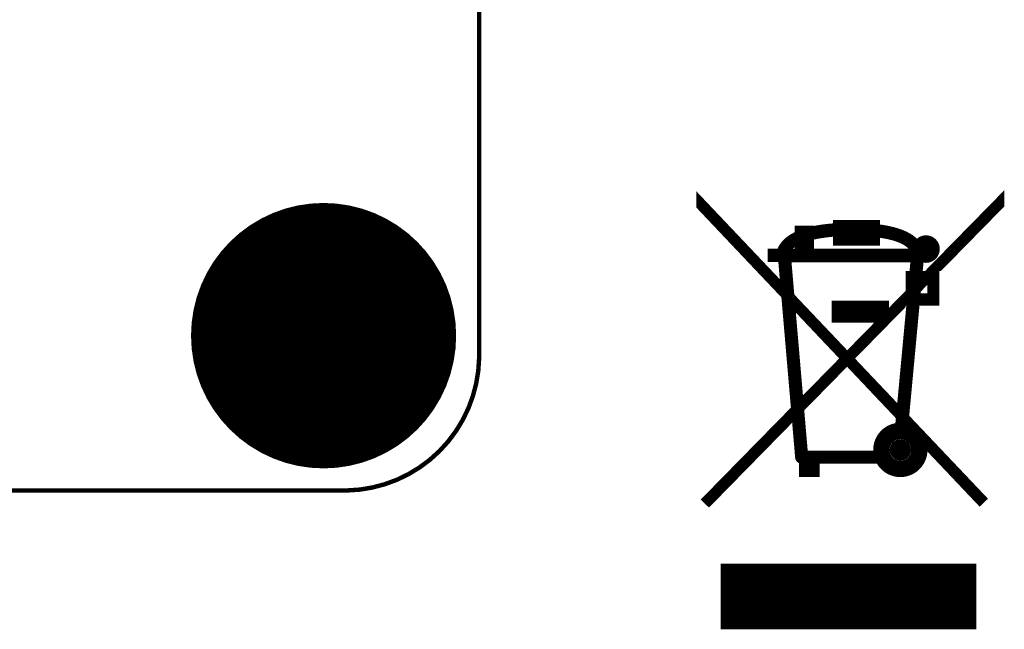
# Model space of a CAD drawing. Extents: x -14 to 157, y -7 to 92.
# Tile 123 of 129: x 106 to 128, y 28 to 41. Entities that reach past the tile are written whole.
import ezdxf

# ---------------------------------------------------------------- set-up
doc = ezdxf.new("R2010")
doc.units = 0
for name, color, linetype in [('2D_LINE_126', 254, 'CONTINUOUS'), ('DRIL_PLTE_THRU_01', 3, 'CONTINUOUS'), ('DRIL_PLTE_THRU_02', 171, 'CONTINUOUS'), ('DRIL_PLTE_THRU_03', 222, 'CONTINUOUS'), ('DRIL_PLTE_THRU_04', 2, 'CONTINUOUS'), ('DRIL_SYMBOL', 254, 'CONTINUOUS'), ('PADS_BOT', 56, 'CONTINUOUS'), ('PADS_INNER', 96, 'CONTINUOUS'), ('PADS_TOP', 96, 'CONTINUOUS'), ('PART_TOP_2DLINE_126', 183, 'CONTINUOUS')]:
    doc.layers.add(name, color=color, linetype=linetype)

# ---------------------------------------------------------------- blocks, each defined once
blk = doc.blocks.new('SMOOTH_0$1')
at = {"const_width": 0.05}
blk.add_lwpolyline([(-0.025, 0, 1), (0.025, 0, 1)], format="xyb", close=True, dxfattribs=at)
blk = doc.blocks.new('DRAWING_75')
at = {"layer": '2D_LINE_126', "const_width": 0.1}
for points in [[(5.046, -1.333), (5.018, -1.636), (5.148, -1.636), (6.869, 0.116), (6.869, -0.108), (5.369, -1.636), (5.4, -1.636), (5.4, -2.319), (4.954, -2.319), (4.715, -4.877), (6.479, -6.734), (6.362, -6.845), (5.123, -5.539)], [(2.236, -5.807), (2.159, -4.906), (0.235, -6.866), (0.12, -6.753), (2.141, -4.696), (1.923, -2.163), (0, -0.134), (0, 0.089), (1.901, -1.913), (1.851, -1.331), (1.615, -1.331), (1.615, -1.135), (1.823, -1.135)], [(0, 0), (0.043, 0.043)], [(0, -0.116), (0.1, -0.016)], [(3.365, -3.45), (6.869, 0.054)], [(0.047, -0.184), (0.156, -0.075)], [(0.103, -0.243), (0.212, -0.134)], [(0.149, -6.782), (6.869, -0.062)], [(0.16, -0.302), (0.268, -0.194)], [(0.216, -0.362), (0.325, -0.253)], [(0.272, -0.421), (0.381, -0.312)], [(0.328, -0.48), (0.437, -0.371)], [(0.384, -0.54), (0.494, -0.431)], [(0.441, -0.599), (0.55, -0.49)], [(2.92, -0.776), (3.215, -0.482)], [(3.048, -0.764), (3.33, -0.482)], [(3.094, -0.487), (3.099, -0.482)], [(3.094, -0.834), (3.446, -0.482)], [(3.094, -0.559), (3.094, -0.482), (4.057, -0.482), (4.057, -0.963), (3.094, -0.963), (3.094, -0.76)], [(3.365, -0.678), (3.561, -0.482)], [(3.481, -0.678), (3.677, -0.482)], [(3.596, -0.678), (3.792, -0.482)], [(3.712, -0.678), (3.908, -0.482)], [(3.827, -0.678), (4.023, -0.482)], [(0.497, -0.658), (0.606, -0.549)], [(0.553, -0.718), (0.662, -0.608)], [(0.609, -0.777), (0.719, -0.668)], [(1.672, -1.331), (2.391, -0.612)], [(1.788, -1.331), (2.507, -0.612)], [(2.228, -1.122), (2.754, -0.596)], [(2.228, -0.66), (2.276, -0.612)], [(2.228, -0.742), (2.228, -0.612), (2.563, -0.612), (2.563, -0.632)], [(2.228, -1.006), (2.613, -0.621)], [(2.563, -0.632), (2.585, -0.627), (2.607, -0.622), (2.629, -0.618), (2.651, -0.614), (2.673, -0.609), (2.695, -0.605), (2.717, -0.602), (2.74, -0.598), (2.762, -0.594), (2.784, -0.591), (2.807, -0.588), (2.829, -0.585), (2.852, -0.582), (2.874, -0.579), (2.896, -0.577), (2.918, -0.574), (2.941, -0.572), (2.963, -0.57), (2.985, -0.568), (3.007, -0.566), (3.029, -0.564), (3.05, -0.562), (3.072, -0.561), (3.094, -0.559)], [(2.647, -0.819), (2.888, -0.578)], [(2.787, -0.794), (3.016, -0.565)], [(3.861, -0.678), (3.29, -0.678), (3.29, -0.767), (3.861, -0.767), (3.861, -0.678)], [(3.772, -0.963), (4.057, -0.678)], [(3.861, -0.759), (4.057, -0.563)], [(4.057, -0.78), (4.057, -0.581)], [(4.057, -0.581), (4.101, -0.587), (4.144, -0.593), (4.188, -0.6), (4.231, -0.607), (4.274, -0.615), (4.317, -0.624), (4.359, -0.634), (4.401, -0.644), (4.443, -0.655), (4.483, -0.667), (4.523, -0.68), (4.563, -0.693), (4.601, -0.708), (4.638, -0.723), (4.675, -0.739), (4.71, -0.757), (4.744, -0.775), (4.777, -0.794), (4.808, -0.814), (4.838, -0.835), (4.866, -0.858), (4.893, -0.881), (4.918, -0.905), (4.941, -0.931)], [(4.057, -0.678), (4.143, -0.593)], [(4.069, -0.782), (4.241, -0.61)], [(4.17, -0.797), (4.338, -0.629)], [(4.267, -0.815), (4.43, -0.652)], [(4.361, -0.837), (4.519, -0.679)], [(4.451, -0.862), (4.604, -0.709)], [(0.665, -0.836), (0.775, -0.727)], [(0.722, -0.895), (0.831, -0.786)], [(0.778, -0.955), (0.887, -0.845)], [(0.834, -1.014), (0.944, -0.905)], [(1.838, -1.097), (1.847, -1.077), (1.856, -1.058), (1.867, -1.039), (1.878, -1.021), (1.89, -1.003), (1.903, -0.985), (1.916, -0.968), (1.93, -0.952), (1.944, -0.936), (1.96, -0.92), (1.975, -0.905), (1.992, -0.89), (2.009, -0.875), (2.026, -0.861), (2.044, -0.848), (2.063, -0.834), (2.082, -0.821), (2.101, -0.809), (2.121, -0.797), (2.142, -0.785), (2.163, -0.774), (2.184, -0.763), (2.206, -0.752), (2.228, -0.742)], [(1.903, -0.985), (2.027, -0.861)], [(2.126, -1.339), (2.563, -0.903)], [(3.094, -0.76), (3.072, -0.762), (3.051, -0.763), (3.029, -0.765), (3.007, -0.767), (2.985, -0.769), (2.963, -0.772), (2.941, -0.774), (2.918, -0.776), (2.896, -0.779), (2.873, -0.782), (2.851, -0.785), (2.829, -0.788), (2.806, -0.791), (2.784, -0.794), (2.761, -0.798), (2.739, -0.802), (2.716, -0.805), (2.694, -0.809), (2.672, -0.813), (2.65, -0.818), (2.628, -0.822), (2.606, -0.827), (2.584, -0.832), (2.563, -0.837)], [(2.563, -0.837), (2.563, -1.135), (4.841, -1.135)], [(3.094, -0.949), (3.29, -0.753)], [(3.195, -0.963), (3.391, -0.767)], [(3.31, -0.963), (3.506, -0.767)], [(3.426, -0.963), (3.622, -0.767)], [(3.541, -0.963), (3.737, -0.767)], [(3.657, -0.963), (3.853, -0.767)], [(3.888, -0.963), (4.057, -0.794)], [(4.003, -0.963), (4.057, -0.909)], [(4.841, -1.135), (4.828, -1.109), (4.813, -1.085), (4.795, -1.061), (4.776, -1.039), (4.753, -1.017), (4.729, -0.997), (4.703, -0.978), (4.675, -0.959), (4.645, -0.942), (4.613, -0.926), (4.58, -0.91), (4.545, -0.895), (4.509, -0.882), (4.472, -0.869), (4.434, -0.857), (4.394, -0.845), (4.354, -0.835), (4.313, -0.825), (4.272, -0.816), (4.229, -0.808), (4.187, -0.8), (4.144, -0.793), (4.101, -0.786), (4.057, -0.78)], [(4.537, -0.892), (4.685, -0.744)], [(4.617, -0.928), (4.76, -0.784)], [(4.667, -1.339), (5.173, -0.833)], [(4.691, -0.969), (4.83, -0.83)], [(4.756, -1.02), (4.893, -0.882)], [(4.783, -1.339), (5.263, -0.859)], [(4.81, -1.081), (5.032, -0.859)], [(4.843, -1.394), (5.33, -0.907)], [(0.89, -1.073), (1, -0.964)], [(0.947, -1.133), (1.056, -1.023)], [(1.003, -1.192), (1.112, -1.082)], [(1.059, -1.251), (1.169, -1.142)], [(1.615, -1.157), (1.637, -1.135)], [(1.615, -1.272), (1.753, -1.135)], [(1.855, -1.379), (2.099, -1.135)], [(1.865, -1.485), (2.215, -1.135)], [(2.228, -0.957), (2.217, -0.963), (2.206, -0.969), (2.196, -0.975), (2.185, -0.981), (2.175, -0.988), (2.165, -0.995), (2.156, -1.001), (2.146, -1.008), (2.137, -1.015), (2.128, -1.022), (2.12, -1.03), (2.111, -1.037), (2.103, -1.044), (2.095, -1.052), (2.088, -1.06), (2.08, -1.068), (2.073, -1.076), (2.067, -1.084), (2.06, -1.092), (2.054, -1.1), (2.048, -1.109), (2.043, -1.117), (2.038, -1.126), (2.033, -1.135)], [(2.033, -1.135), (2.228, -1.135), (2.228, -0.957)], [(2.242, -1.339), (2.563, -1.018)], [(2.357, -1.339), (2.563, -1.134)], [(2.473, -1.339), (2.677, -1.135)], [(2.588, -1.339), (2.792, -1.135)], [(2.704, -1.339), (2.908, -1.135)], [(2.819, -1.339), (3.023, -1.135)], [(2.935, -1.339), (3.139, -1.135)], [(3.05, -1.339), (3.254, -1.135)], [(3.166, -1.339), (3.37, -1.135)], [(3.281, -1.339), (3.485, -1.135)], [(3.397, -1.339), (3.601, -1.135)], [(3.512, -1.339), (3.716, -1.135)], [(3.628, -1.339), (3.832, -1.135)], [(3.743, -1.339), (3.947, -1.135)], [(3.859, -1.339), (4.063, -1.135)], [(3.974, -1.339), (4.178, -1.135)], [(4.09, -1.339), (4.294, -1.135)], [(4.205, -1.339), (4.409, -1.135)], [(4.321, -1.339), (4.525, -1.135)], [(4.436, -1.339), (4.64, -1.135)], [(4.552, -1.339), (4.756, -1.135)], [(4.831, -1.522), (5.379, -0.974)], [(5.117, -1.352), (5.406, -1.063)], [(1.115, -1.311), (1.225, -1.201)], [(1.171, -1.37), (1.281, -1.26)], [(1.228, -1.429), (1.337, -1.319)], [(1.284, -1.488), (1.394, -1.379)], [(2.118, -2.141), (3.363, -3.452), (4.099, -2.703), (3.061, -2.703), (3.061, -2.311), (4.262, -2.311), (4.262, -2.538), (4.735, -2.056), (4.735, -1.636), (4.821, -1.636), (4.848, -1.339), (2.049, -1.339), (2.118, -2.141)], [(5.254, -1.33), (5.385, -1.199)], [(1.34, -1.548), (1.45, -1.438)], [(1.396, -1.607), (1.506, -1.497)], [(1.452, -1.666), (1.562, -1.556)], [(1.874, -1.591), (2.055, -1.41)], [(1.883, -1.698), (2.064, -1.517)], [(4.735, -1.733), (5.037, -1.432)], [(4.735, -1.849), (5.025, -1.559)], [(1.509, -1.726), (1.619, -1.616)], [(1.565, -1.785), (1.675, -1.675)], [(1.621, -1.844), (1.731, -1.734)], [(1.677, -1.903), (1.787, -1.793)], [(1.892, -1.804), (2.073, -1.623)], [(1.901, -1.911), (2.082, -1.729)], [(4.735, -1.964), (5.064, -1.636)], [(5.196, -1.812), (4.981, -2.031), (4.97, -2.143), (5.229, -2.143), (5.229, -1.812), (5.196, -1.812)], [(5.229, -1.817), (5.4, -1.646)], [(5.229, -1.933), (5.4, -1.761)], [(1.733, -1.963), (1.844, -1.853)], [(1.79, -2.022), (1.9, -1.912)], [(1.846, -2.081), (2.092, -1.836)], [(1.902, -2.141), (2.101, -1.942)], [(1.929, -2.23), (2.11, -2.048)], [(5.073, -2.319), (5.4, -1.992)], [(5.229, -2.048), (5.4, -1.877)], [(1.938, -2.336), (2.125, -2.149)], [(1.947, -2.442), (2.181, -2.208)], [(1.956, -2.549), (2.238, -2.267)], [(3.472, -3.568), (4.536, -4.688), (4.757, -2.319), (4.735, -2.319), (4.735, -2.281), (3.472, -3.568)], [(4.735, -2.311), (4.977, -2.069)], [(4.748, -2.413), (5.019, -2.143)], [(4.958, -2.319), (5.134, -2.143)], [(5.189, -2.319), (5.4, -2.108)], [(5.304, -2.319), (5.4, -2.223)], [(1.965, -2.655), (2.146, -2.474)], [(3.252, -3.565), (2.139, -2.391), (2.322, -4.512), (3.252, -3.565)], [(2.183, -2.437), (2.294, -2.327)], [(2.239, -2.496), (2.35, -2.386)], [(2.296, -2.556), (2.406, -2.445)], [(3.061, -2.368), (3.118, -2.311)], [(3.061, -2.483), (3.233, -2.311)], [(3.061, -2.599), (3.349, -2.311)], [(3.072, -2.703), (3.464, -2.311)], [(3.188, -2.703), (3.58, -2.311)], [(3.303, -2.703), (3.695, -2.311)], [(3.419, -2.703), (3.811, -2.311)], [(3.534, -2.703), (3.926, -2.311)], [(3.65, -2.703), (4.042, -2.311)], [(3.765, -2.703), (4.158, -2.311)], [(3.881, -2.703), (4.262, -2.322)], [(3.996, -2.703), (4.262, -2.438)], [(4.724, -2.668), (4.942, -2.451)], [(4.736, -2.541), (4.953, -2.324)], [(1.974, -2.761), (2.156, -2.58)], [(1.984, -2.868), (2.165, -2.687)], [(2.352, -2.615), (2.463, -2.504)], [(2.408, -2.674), (2.519, -2.564)], [(2.464, -2.734), (2.575, -2.623)], [(2.52, -2.793), (2.631, -2.682)], [(4.701, -2.923), (4.918, -2.706)], [(4.713, -2.795), (4.93, -2.578)], [(1.993, -2.974), (2.174, -2.793)], [(2.002, -3.08), (2.183, -2.899)], [(2.577, -2.852), (2.688, -2.741)], [(2.633, -2.912), (2.744, -2.801)], [(2.689, -2.971), (2.8, -2.86)], [(2.745, -3.03), (2.856, -2.919)], [(4.689, -3.05), (4.906, -2.833)], [(2.011, -3.187), (2.192, -3.006)], [(2.02, -3.293), (2.201, -3.112)], [(2.802, -3.089), (2.913, -2.978)], [(2.858, -3.149), (2.969, -3.038)], [(2.914, -3.208), (3.025, -3.097)], [(2.97, -3.267), (3.081, -3.156)], [(4.665, -3.305), (4.882, -3.088)], [(4.677, -3.178), (4.894, -2.96)], [(2.029, -3.4), (2.21, -3.218)], [(2.038, -3.506), (2.22, -3.325)], [(3.026, -3.327), (3.138, -3.215)], [(3.083, -3.386), (3.194, -3.275)], [(3.139, -3.445), (3.25, -3.334)], [(4.641, -3.56), (4.859, -3.343)], [(4.653, -3.432), (4.87, -3.215)], [(2.048, -3.612), (2.229, -3.431)], [(2.057, -3.719), (2.238, -3.537)], [(3.195, -3.505), (3.306, -3.393)], [(3.251, -3.564), (3.363, -3.452)], [(3.364, -3.682), (3.475, -3.571)], [(4.618, -3.814), (4.835, -3.597)], [(4.629, -3.687), (4.847, -3.47)], [(2.066, -3.825), (2.247, -3.644)], [(2.075, -3.931), (2.256, -3.75)], [(4.5, -5.072), (4.517, -4.899), (3.362, -3.68), (2.34, -4.721), (2.424, -5.701), (4.006, -5.701)], [(3.42, -3.742), (3.531, -3.63)], [(3.476, -3.801), (3.588, -3.689)], [(3.532, -3.86), (3.644, -3.749)], [(3.588, -3.92), (3.7, -3.808)], [(4.606, -3.942), (4.823, -3.725)], [(0.207, -6.839), (3.149, -3.897)], [(2.084, -4.038), (2.265, -3.857)], [(2.093, -4.144), (2.275, -3.963)], [(3.645, -3.979), (3.757, -3.867)], [(3.701, -4.038), (3.813, -3.926)], [(3.757, -4.097), (3.869, -3.986)], [(3.813, -4.157), (3.925, -4.045)], [(4.582, -4.197), (4.799, -3.98)], [(4.594, -4.069), (4.811, -3.852)], [(2.103, -4.25), (2.284, -4.069)], [(2.112, -4.357), (2.293, -4.176)], [(2.121, -4.463), (2.302, -4.282)], [(3.87, -4.216), (3.982, -4.104)], [(3.926, -4.275), (4.038, -4.163)], [(3.982, -4.335), (4.094, -4.223)], [(4.038, -4.394), (4.15, -4.282)], [(4.558, -4.451), (4.775, -4.234)], [(4.57, -4.324), (4.787, -4.107)], [(2.13, -4.57), (2.311, -4.388)], [(2.139, -4.676), (2.32, -4.495)], [(4.094, -4.453), (4.207, -4.341)], [(4.151, -4.513), (4.263, -4.4)], [(4.207, -4.572), (4.319, -4.46)], [(4.432, -4.809), (4.752, -4.489)], [(4.546, -4.579), (4.764, -4.362)], [(4.263, -4.631), (4.375, -4.519)], [(4.319, -4.69), (4.432, -4.578)], [(4.375, -4.75), (4.488, -4.637)], [(4.488, -4.868), (4.74, -4.616)], [(2.167, -4.995), (2.348, -4.814)], [(2.176, -5.101), (2.357, -4.92)], [(4.006, -5.697), (4.769, -4.934)], [(4.007, -5.58), (4.716, -4.871)], [(4.511, -4.961), (4.728, -4.744)], [(2.185, -5.208), (2.366, -5.027)], [(2.194, -5.314), (2.375, -5.133)], [(4.039, -5.433), (4.363, -5.109)], [(4.457, -5.361), (4.825, -4.993)], [(4.592, -5.341), (4.882, -5.052)], [(4.684, -5.365), (4.938, -5.111)], [(4.756, -5.409), (4.994, -5.171)], [(2.203, -5.42), (2.384, -5.239)], [(2.212, -5.527), (2.393, -5.346)], [(4.81, -5.47), (5.05, -5.23)], [(4.847, -5.549), (5.107, -5.289)], [(4.858, -5.653), (5.163, -5.348)], [(2.221, -5.633), (2.403, -5.452)], [(2.231, -5.739), (2.412, -5.558)], [(3.922, -5.897), (4.295, -5.523)], [(4.38, -5.67), (4.603, -5.446)], [(4.414, -5.52), (4.454, -5.48)], [(4.416, -5.749), (4.682, -5.482)], [(4.444, -6.183), (5.219, -5.408)], [(4.479, -5.801), (4.735, -5.545)], [(4.547, -6.196), (5.13, -5.613)], [(5.162, -5.58), (5.276, -5.467)], [(5.219, -5.639), (5.332, -5.526)], [(5.275, -5.698), (5.388, -5.585)], [(2.323, -5.896), (2.318, -5.895), (2.313, -5.894), (2.308, -5.892), (2.302, -5.89), (2.297, -5.888), (2.292, -5.885), (2.288, -5.883), (2.283, -5.88), (2.278, -5.876), (2.274, -5.873), (2.269, -5.869), (2.265, -5.865), (2.261, -5.861), (2.258, -5.857), (2.254, -5.852), (2.251, -5.848), (2.248, -5.843), (2.246, -5.838), (2.243, -5.833), (2.241, -5.828), (2.239, -5.823), (2.238, -5.818), (2.237, -5.812), (2.236, -5.807)], [(2.246, -5.839), (2.421, -5.665)], [(2.309, -5.892), (2.5, -5.701)], [(2.323, -5.993), (2.616, -5.701)], [(2.323, -6.109), (2.731, -5.701)], [(2.356, -6.192), (2.847, -5.701)], [(2.766, -5.897), (2.962, -5.701)], [(2.882, -5.897), (3.078, -5.701)], [(2.997, -5.897), (3.193, -5.701)], [(3.113, -5.897), (3.309, -5.701)], [(3.228, -5.897), (3.425, -5.701)], [(3.344, -5.897), (3.54, -5.701)], [(3.46, -5.897), (3.656, -5.701)], [(3.575, -5.897), (3.771, -5.701)], [(3.691, -5.897), (3.887, -5.701)], [(3.806, -5.897), (4.002, -5.701)], [(4.037, -5.897), (4.275, -5.658)], [(4.101, -5.948), (4.299, -5.751)], [(4.152, -6.013), (4.342, -5.822)], [(4.573, -5.823), (4.757, -5.639)], [(4.67, -6.187), (5.121, -5.737)], [(5.331, -5.758), (5.444, -5.645)], [(5.387, -5.817), (5.501, -5.704)], [(5.443, -5.876), (5.557, -5.763)], [(5.5, -5.936), (5.613, -5.822)], [(4.067, -5.897), (2.687, -5.897), (2.687, -6.192), (2.323, -6.192), (2.323, -5.896)], [(2.472, -6.192), (2.687, -5.976)], [(4.211, -6.069), (4.404, -5.876)], [(4.278, -6.118), (4.483, -5.913)], [(4.356, -6.156), (4.587, -5.925)], [(4.857, -6.116), (5.05, -5.924)], [(5.556, -5.995), (5.669, -5.882)], [(5.612, -6.054), (5.726, -5.941)], [(5.668, -6.114), (5.782, -6)], [(5.725, -6.173), (5.838, -6.059)], [(2.587, -6.192), (2.687, -6.092)], [(5.781, -6.232), (5.894, -6.119)], [(5.837, -6.291), (5.951, -6.178)], [(5.893, -6.351), (6.007, -6.237)], [(5.949, -6.41), (6.063, -6.296)], [(6.006, -6.469), (6.119, -6.356)], [(6.062, -6.529), (6.176, -6.415)], [(6.118, -6.588), (6.232, -6.474)], [(6.174, -6.647), (6.288, -6.533)], [(6.23, -6.707), (6.344, -6.593)], [(6.287, -6.766), (6.401, -6.652)], [(6.343, -6.825), (6.457, -6.711)], [(0.553, -8.341), (0.64, -8.254)], [(0.553, -8.456), (0.755, -8.254)], [(0.553, -8.572), (0.871, -8.254)], [(0.553, -8.687), (0.986, -8.254)], [(0.553, -8.803), (1.102, -8.254)], [(0.553, -8.918), (1.217, -8.254)], [(0.553, -9.034), (1.333, -8.254)], [(0.553, -9.149), (1.448, -8.254)], [(0.553, -9.265), (1.564, -8.254)], [(0.553, -9.38), (1.679, -8.254)], [(0.553, -9.496), (1.795, -8.254)], [(0.553, -9.611), (1.91, -8.254)], [(0.553, -8.254), (6.233, -8.254), (6.233, -9.637), (0.553, -9.637), (0.553, -8.254)], [(0.643, -9.637), (2.026, -8.254)], [(0.758, -9.637), (2.141, -8.254)], [(0.874, -9.637), (2.257, -8.254)], [(0.989, -9.637), (2.372, -8.254)], [(1.105, -9.637), (2.488, -8.254)], [(1.22, -9.637), (2.603, -8.254)], [(1.336, -9.637), (2.719, -8.254)], [(1.451, -9.637), (2.834, -8.254)], [(1.567, -9.637), (2.95, -8.254)], [(1.682, -9.637), (3.065, -8.254)], [(1.798, -9.637), (3.181, -8.254)], [(1.913, -9.637), (3.296, -8.254)], [(2.029, -9.637), (3.412, -8.254)], [(2.145, -9.637), (3.527, -8.254)], [(2.26, -9.637), (3.643, -8.254)], [(2.376, -9.637), (3.758, -8.254)], [(2.491, -9.637), (3.874, -8.254)], [(2.607, -9.637), (3.99, -8.254)], [(2.722, -9.637), (4.105, -8.254)], [(2.838, -9.637), (4.221, -8.254)], [(2.953, -9.637), (4.336, -8.254)], [(3.069, -9.637), (4.452, -8.254)], [(3.184, -9.637), (4.567, -8.254)], [(3.3, -9.637), (4.683, -8.254)], [(3.415, -9.637), (4.798, -8.254)], [(3.531, -9.637), (4.914, -8.254)], [(3.646, -9.637), (5.029, -8.254)], [(3.762, -9.637), (5.145, -8.254)], [(3.877, -9.637), (5.26, -8.254)], [(3.993, -9.637), (5.376, -8.254)], [(4.108, -9.637), (5.491, -8.254)], [(4.224, -9.637), (5.607, -8.254)], [(4.339, -9.637), (5.722, -8.254)], [(4.455, -9.637), (5.838, -8.254)], [(4.57, -9.637), (5.953, -8.254)], [(4.686, -9.637), (6.069, -8.254)], [(4.801, -9.637), (6.184, -8.254)], [(4.917, -9.637), (6.233, -8.321)], [(5.032, -9.637), (6.233, -8.437)], [(5.148, -9.637), (6.233, -8.552)], [(5.263, -9.637), (6.233, -8.668)], [(5.379, -9.637), (6.233, -8.783)], [(5.494, -9.637), (6.233, -8.899)], [(5.61, -9.637), (6.233, -9.014)], [(5.725, -9.637), (6.233, -9.13)], [(5.841, -9.637), (6.233, -9.245)], [(5.956, -9.637), (6.233, -9.361)], [(6.072, -9.637), (6.233, -9.476)], [(6.187, -9.637), (6.233, -9.592)]]:
    blk.add_lwpolyline(points, dxfattribs=at)
for points in [[(5.147, -0.831, 0.230409), (4.941, -0.931)], [(5.408, -1.092, 0.414214), (5.147, -0.831)], [(1.838, -1.097, 0.023566), (1.823, -1.135)], [(5.147, -1.354, 0.413192), (5.408, -1.092)], [(5.046, -1.333, 0.099373), (5.147, -1.354)], [(4.5, -5.072, 0.380364), (4.002, -5.633)], [(4.567, -5.339, 0.414214), (4.273, -5.633)], [(4.86, -5.633, 0.414214), (4.567, -5.339)], [(4.567, -5.442, 0.414214), (4.376, -5.633)], [(4.757, -5.633, 0.414214), (4.567, -5.442)], [(5.131, -5.633, 0.041475), (5.123, -5.539)], [(4.002, -5.633, 0.029679), (4.006, -5.701)], [(4.273, -5.633, 0.414214), (4.567, -5.927)], [(4.376, -5.633, 0.414214), (4.567, -5.824)], [(4.567, -6.197, 0.414214), (5.131, -5.633)], [(4.567, -5.927, 0.414214), (4.86, -5.633)], [(4.567, -5.824, 0.413192), (4.757, -5.633)], [(4.067, -5.897, 0.277794), (4.567, -6.197)]]:
    blk.add_lwpolyline(points, format="xyb", dxfattribs=at)
at = {"layer": '2D_LINE_126'}
for p in [(0, 0.089), (0, 0), (0.043, 0.043), (0.1, -0.016), (6.869, 0.116), (6.869, 0.054), (0, -0.116), (0, -0.134), (0.047, -0.184), (0.103, -0.243), (0.156, -0.075), (0.212, -0.134), (0.268, -0.194), (0.325, -0.253), (6.869, -0.062), (6.869, -0.108), (0.16, -0.302), (0.216, -0.362), (0.272, -0.421), (0.328, -0.48), (0.381, -0.312), (0.437, -0.371), (0.494, -0.431), (0.55, -0.49), (3.094, -0.482), (3.094, -0.487), (3.099, -0.482), (3.215, -0.482), (3.33, -0.482), (3.446, -0.482), (3.561, -0.482), (3.677, -0.482), (3.792, -0.482), (3.908, -0.482), (4.023, -0.482), (4.057, -0.482), (0.384, -0.54), (0.441, -0.599), (0.497, -0.658), (0.553, -0.718), (0.606, -0.549), (0.662, -0.608), (0.719, -0.668), (2.228, -0.612), (2.228, -0.66), (2.276, -0.612), (2.391, -0.612), (2.507, -0.612), (2.563, -0.612), (2.563, -0.632), (2.563, -0.632), (2.585, -0.627), (2.613, -0.621), (2.754, -0.596), (2.888, -0.578), (3.016, -0.565), (3.094, -0.559), (3.29, -0.678), (3.365, -0.678), (3.481, -0.678), (3.596, -0.678), (3.712, -0.678), (3.827, -0.678), (3.861, -0.678), (3.861, -0.678), (4.057, -0.563), (4.057, -0.581), (4.057, -0.581), (4.057, -0.678), (4.057, -0.678), (4.101, -0.587), (4.143, -0.593), (4.241, -0.61), (4.338, -0.629), (4.43, -0.652), (4.519, -0.679), (4.604, -0.709), (0.609, -0.777), (0.665, -0.836), (0.722, -0.895), (0.775, -0.727), (0.831, -0.786), (0.887, -0.845), (0.944, -0.905), (1.944, -0.936), (1.96, -0.92), (1.975, -0.905), (1.992, -0.89), (2.009, -0.875), (2.026, -0.861), (2.027, -0.861), (2.044, -0.848), (2.063, -0.834), (2.082, -0.821), (2.101, -0.809), (2.121, -0.797), (2.142, -0.785), (2.163, -0.774), (2.184, -0.763), (2.206, -0.752), (2.228, -0.742), (2.228, -0.742), (2.563, -0.837), (2.563, -0.903), (2.647, -0.819), (2.787, -0.794), (2.92, -0.776), (3.048, -0.764), (3.072, -0.762), (3.094, -0.76), (3.094, -0.76), (3.094, -0.834), (3.29, -0.753), (3.29, -0.767), (3.391, -0.767), (3.506, -0.767), (3.622, -0.767), (3.737, -0.767), (3.853, -0.767), (3.861, -0.759), (3.861, -0.767), (4.057, -0.78), (4.057, -0.794), (4.057, -0.909), (4.069, -0.782), (4.17, -0.797), (4.229, -0.808), (4.267, -0.815), (4.272, -0.816), (4.313, -0.825), (4.354, -0.835), (4.361, -0.837), (4.394, -0.845), (4.434, -0.857), (4.451, -0.862), (4.472, -0.869), (4.509, -0.882), (4.537, -0.892), (4.545, -0.895), (4.58, -0.91), (4.613, -0.926), (4.617, -0.928), (4.685, -0.744), (4.76, -0.784), (4.83, -0.83), (4.893, -0.882), (4.941, -0.931), (5.032, -0.859), (5.147, -0.831), (5.147, -0.831), (5.173, -0.833), (5.263, -0.859), (5.33, -0.907), (0.778, -0.955), (0.834, -1.014), (0.89, -1.073), (0.947, -1.133), (1, -0.964), (1.056, -1.023), (1.112, -1.082), (1.169, -1.142), (1.615, -1.135), (1.615, -1.157), (1.637, -1.135), (1.753, -1.135), (1.823, -1.135), (1.823, -1.135), (1.838, -1.097), (1.838, -1.097), (1.847, -1.077), (1.856, -1.058), (1.867, -1.039), (1.878, -1.021), (1.89, -1.003), (1.903, -0.985), (1.903, -0.985), (1.916, -0.968), (1.93, -0.952), (2.033, -1.135), (2.099, -1.135), (2.215, -1.135), (2.217, -0.963), (2.228, -0.957), (2.228, -0.957), (2.228, -1.006), (2.228, -1.122), (2.228, -1.135), (2.563, -1.018), (2.563, -1.134), (2.563, -1.135), (2.677, -1.135), (2.792, -1.135), (2.908, -1.135), (3.023, -1.135), (3.094, -0.949), (3.094, -0.963), (3.139, -1.135), (3.195, -0.963), (3.254, -1.135), (3.31, -0.963), (3.37, -1.135), (3.426, -0.963), (3.485, -1.135), (3.541, -0.963), (3.601, -1.135), (3.657, -0.963), (3.716, -1.135), (3.772, -0.963), (3.832, -1.135), (3.888, -0.963), (3.947, -1.135), (4.003, -0.963), (4.057, -0.963), (4.063, -1.135), (4.178, -1.135), (4.294, -1.135), (4.409, -1.135), (4.525, -1.135), (4.64, -1.135), (4.645, -0.942), (4.675, -0.959), (4.691, -0.969), (4.703, -0.978), (4.729, -0.997), (4.753, -1.017), (4.756, -1.02), (4.756, -1.135), (4.776, -1.039), (4.795, -1.061), (4.81, -1.081), (4.813, -1.085), (4.828, -1.109), (4.841, -1.135), (4.841, -1.135), (5.379, -0.974), (5.406, -1.063), (5.408, -1.092), (5.408, -1.092), (1.003, -1.192), (1.059, -1.251), (1.115, -1.311), (1.171, -1.37), (1.225, -1.201), (1.281, -1.26), (1.337, -1.319), (1.394, -1.379), (1.615, -1.272), (1.615, -1.331), (1.672, -1.331), (1.788, -1.331), (1.851, -1.331), (1.855, -1.379), (2.049, -1.339), (2.126, -1.339), (2.242, -1.339), (2.357, -1.339), (2.473, -1.339), (2.588, -1.339), (2.704, -1.339), (2.819, -1.339), (2.935, -1.339), (3.05, -1.339), (3.166, -1.339), (3.281, -1.339), (3.397, -1.339), (3.512, -1.339), (3.628, -1.339), (3.743, -1.339), (3.859, -1.339), (3.974, -1.339), (4.09, -1.339), (4.205, -1.339), (4.321, -1.339), (4.436, -1.339), (4.552, -1.339), (4.667, -1.339), (4.783, -1.339), (4.848, -1.339), (5.046, -1.333), (5.046, -1.333), (5.117, -1.352), (5.147, -1.354), (5.147, -1.354), (5.254, -1.33), (5.385, -1.199), (1.228, -1.429), (1.284, -1.488), (1.34, -1.548), (1.396, -1.607), (1.45, -1.438), (1.506, -1.497), (1.562, -1.556), (1.865, -1.485), (1.874, -1.591), (2.055, -1.41), (2.064, -1.517), (4.831, -1.522), (4.843, -1.394), (5.025, -1.559), (5.037, -1.432), (1.452, -1.666), (1.509, -1.726), (1.565, -1.785), (1.619, -1.616), (1.675, -1.675), (1.731, -1.734), (1.787, -1.793), (1.883, -1.698), (1.892, -1.804), (2.073, -1.623), (2.082, -1.729), (4.735, -1.636), (4.735, -1.733), (4.821, -1.636), (5.018, -1.636), (5.064, -1.636), (5.148, -1.636), (5.196, -1.812), (5.196, -1.812), (5.229, -1.812), (5.229, -1.817), (5.369, -1.636), (5.4, -1.636), (5.4, -1.646), (5.4, -1.761), (1.621, -1.844), (1.677, -1.903), (1.733, -1.963), (1.79, -2.022), (1.844, -1.853), (1.9, -1.912), (1.901, -1.911), (1.901, -1.913), (2.092, -1.836), (2.101, -1.942), (2.11, -2.048), (4.735, -1.849), (4.735, -1.964), (4.981, -2.031), (5.229, -1.933), (5.229, -2.048), (5.4, -1.877), (5.4, -1.992), (1.846, -2.081), (1.902, -2.141), (1.923, -2.163), (1.929, -2.23), (2.118, -2.141), (2.118, -2.141), (2.125, -2.149), (2.181, -2.208), (2.238, -2.267), (4.735, -2.056), (4.97, -2.143), (4.977, -2.069), (5.019, -2.143), (5.134, -2.143), (5.229, -2.143), (5.4, -2.108), (5.4, -2.223), (1.938, -2.336), (1.947, -2.442), (2.139, -2.391), (2.146, -2.474), (2.183, -2.437), (2.239, -2.496), (2.294, -2.327), (2.35, -2.386), (2.406, -2.445), (3.061, -2.311), (3.061, -2.368), (3.061, -2.483), (3.118, -2.311), (3.233, -2.311), (3.349, -2.311), (3.464, -2.311), (3.58, -2.311), (3.695, -2.311), (3.811, -2.311), (3.926, -2.311), (4.042, -2.311), (4.158, -2.311), (4.262, -2.311), (4.262, -2.322), (4.262, -2.438), (4.735, -2.281), (4.735, -2.311), (4.735, -2.319), (4.748, -2.413), (4.757, -2.319), (4.942, -2.451), (4.953, -2.324), (4.954, -2.319), (4.958, -2.319), (5.073, -2.319), (5.189, -2.319), (5.304, -2.319), (5.4, -2.319), (1.956, -2.549), (1.965, -2.655), (2.156, -2.58), (2.165, -2.687), (2.296, -2.556), (2.352, -2.615), (2.408, -2.674), (2.463, -2.504), (2.519, -2.564), (2.575, -2.623), (2.631, -2.682), (3.061, -2.599), (3.061, -2.703), (3.072, -2.703), (3.188, -2.703), (3.303, -2.703), (3.419, -2.703), (3.534, -2.703), (3.65, -2.703), (3.765, -2.703), (3.881, -2.703), (3.996, -2.703), (4.099, -2.703), (4.262, -2.538), (4.724, -2.668), (4.736, -2.541), (4.918, -2.706), (4.93, -2.578), (1.974, -2.761), (1.984, -2.868), (2.174, -2.793), (2.183, -2.899), (2.464, -2.734), (2.52, -2.793), (2.577, -2.852), (2.633, -2.912), (2.688, -2.741), (2.744, -2.801), (2.8, -2.86), (2.856, -2.919), (4.701, -2.923), (4.713, -2.795), (4.906, -2.833), (1.993, -2.974), (2.002, -3.08), (2.192, -3.006), (2.201, -3.112), (2.689, -2.971), (2.745, -3.03), (2.802, -3.089), (2.858, -3.149), (2.913, -2.978), (2.969, -3.038), (3.025, -3.097), (3.081, -3.156), (4.689, -3.05), (4.882, -3.088), (4.894, -2.96), (2.011, -3.187), (2.02, -3.293), (2.21, -3.218), (2.22, -3.325), (2.914, -3.208), (2.97, -3.267), (3.026, -3.327), (3.083, -3.386), (3.138, -3.215), (3.194, -3.275), (3.25, -3.334), (4.665, -3.305), (4.677, -3.178), (4.859, -3.343), (4.87, -3.215), (2.029, -3.4), (2.038, -3.506), (2.048, -3.612), (2.229, -3.431), (2.238, -3.537), (3.139, -3.445), (3.195, -3.505), (3.251, -3.564), (3.252, -3.565), (3.252, -3.565), (3.306, -3.393), (3.363, -3.452), (3.363, -3.452), (3.365, -3.45), (3.472, -3.568), (3.472, -3.568), (3.475, -3.571), (4.641, -3.56), (4.653, -3.432), (4.835, -3.597), (4.847, -3.47), (2.057, -3.719), (2.066, -3.825), (2.247, -3.644), (2.256, -3.75), (3.362, -3.68), (3.364, -3.682), (3.42, -3.742), (3.476, -3.801), (3.531, -3.63), (3.588, -3.689), (3.644, -3.749), (3.7, -3.808), (4.618, -3.814), (4.629, -3.687), (4.823, -3.725), (2.075, -3.931), (2.084, -4.038), (2.265, -3.857), (2.275, -3.963), (3.149, -3.897), (3.532, -3.86), (3.588, -3.92), (3.645, -3.979), (3.701, -4.038), (3.757, -3.867), (3.813, -3.926), (3.869, -3.986), (3.925, -4.045), (4.606, -3.942), (4.799, -3.98), (4.811, -3.852), (2.093, -4.144), (2.103, -4.25), (2.284, -4.069), (2.293, -4.176), (2.302, -4.282), (3.757, -4.097), (3.813, -4.157), (3.87, -4.216), (3.926, -4.275), (3.982, -4.104), (4.038, -4.163), (4.094, -4.223), (4.15, -4.282), (4.582, -4.197), (4.594, -4.069), (4.775, -4.234), (4.787, -4.107), (2.112, -4.357), (2.121, -4.463), (2.311, -4.388), (2.32, -4.495), (3.982, -4.335), (4.038, -4.394), (4.094, -4.453), (4.207, -4.341), (4.263, -4.4), (4.319, -4.46), (4.558, -4.451), (4.57, -4.324), (4.752, -4.489), (4.764, -4.362), (2.13, -4.57), (2.139, -4.676), (2.141, -4.696), (2.322, -4.512), (2.34, -4.721), (4.151, -4.513), (4.207, -4.572), (4.263, -4.631), (4.319, -4.69), (4.375, -4.519), (4.432, -4.578), (4.488, -4.637), (4.536, -4.688), (4.546, -4.579), (4.74, -4.616), (2.159, -4.906), (2.348, -4.814), (2.357, -4.92), (4.375, -4.75), (4.432, -4.809), (4.488, -4.868), (4.517, -4.899), (4.715, -4.877), (4.716, -4.871), (4.728, -4.744), (4.769, -4.934), (2.167, -4.995), (2.176, -5.101), (2.366, -5.027), (2.375, -5.133), (4.363, -5.109), (4.5, -5.072), (4.5, -5.072), (4.511, -4.961), (4.825, -4.993), (4.882, -5.052), (4.938, -5.111), (4.994, -5.171), (2.185, -5.208), (2.194, -5.314), (2.384, -5.239), (2.393, -5.346), (4.457, -5.361), (4.567, -5.339), (4.567, -5.339), (4.592, -5.341), (4.684, -5.365), (5.05, -5.23), (5.107, -5.289), (5.163, -5.348), (2.203, -5.42), (2.212, -5.527), (2.403, -5.452), (2.412, -5.558), (4.007, -5.58), (4.039, -5.433), (4.295, -5.523), (4.414, -5.52), (4.454, -5.48), (4.567, -5.442), (4.567, -5.442), (4.603, -5.446), (4.682, -5.482), (4.735, -5.545), (4.756, -5.409), (4.81, -5.47), (4.847, -5.549), (5.123, -5.539), (5.123, -5.539), (5.13, -5.613), (5.162, -5.58), (5.219, -5.408), (5.276, -5.467), (5.332, -5.526), (5.388, -5.585), (2.221, -5.633), (2.231, -5.739), (2.236, -5.807), (2.236, -5.807), (2.237, -5.812), (2.238, -5.818), (2.239, -5.823), (2.241, -5.828), (2.243, -5.833), (2.246, -5.838), (2.246, -5.839), (2.248, -5.843), (2.421, -5.665), (2.424, -5.701), (2.5, -5.701), (2.616, -5.701), (2.731, -5.701), (2.847, -5.701), (2.962, -5.701), (3.078, -5.701), (3.193, -5.701), (3.309, -5.701), (3.425, -5.701), (3.54, -5.701), (3.656, -5.701), (3.771, -5.701), (3.887, -5.701), (4.002, -5.633), (4.002, -5.633), (4.002, -5.701), (4.006, -5.697), (4.006, -5.701), (4.006, -5.701), (4.273, -5.633), (4.273, -5.633), (4.275, -5.658), (4.299, -5.751), (4.342, -5.822), (4.376, -5.633), (4.376, -5.633), (4.38, -5.67), (4.416, -5.749), (4.479, -5.801), (4.567, -5.824), (4.567, -5.824), (4.573, -5.823), (4.757, -5.633), (4.757, -5.633), (4.757, -5.639), (4.858, -5.653), (4.86, -5.633), (4.86, -5.633), (5.121, -5.737), (5.131, -5.633), (5.131, -5.633), (5.219, -5.639), (5.275, -5.698), (5.331, -5.758), (5.387, -5.817), (5.444, -5.645), (5.501, -5.704), (5.557, -5.763), (5.613, -5.822), (2.251, -5.848), (2.254, -5.852), (2.258, -5.857), (2.261, -5.861), (2.265, -5.865), (2.269, -5.869), (2.274, -5.873), (2.278, -5.876), (2.283, -5.88), (2.288, -5.883), (2.292, -5.885), (2.297, -5.888), (2.302, -5.89), (2.308, -5.892), (2.309, -5.892), (2.313, -5.894), (2.318, -5.895), (2.323, -5.896), (2.323, -5.896), (2.323, -5.993), (2.687, -5.897), (2.687, -5.976), (2.766, -5.897), (2.882, -5.897), (2.997, -5.897), (3.113, -5.897), (3.228, -5.897), (3.344, -5.897), (3.46, -5.897), (3.575, -5.897), (3.691, -5.897), (3.806, -5.897), (3.922, -5.897), (4.037, -5.897), (4.067, -5.897), (4.067, -5.897), (4.101, -5.948), (4.152, -6.013), (4.404, -5.876), (4.483, -5.913), (4.567, -5.927), (4.567, -5.927), (4.587, -5.925), (5.05, -5.924), (5.443, -5.876), (5.5, -5.936), (5.556, -5.995), (5.612, -6.054), (5.669, -5.882), (5.726, -5.941), (5.782, -6), (5.838, -6.059), (2.323, -6.109), (2.323, -6.192), (2.356, -6.192), (2.472, -6.192), (2.587, -6.192), (2.687, -6.092), (2.687, -6.192), (4.211, -6.069), (4.278, -6.118), (4.356, -6.156), (4.444, -6.183), (4.547, -6.196), (4.567, -6.197), (4.567, -6.197), (4.67, -6.187), (4.857, -6.116), (5.668, -6.114), (5.725, -6.173), (5.781, -6.232), (5.894, -6.119), (5.951, -6.178), (6.007, -6.237), (5.837, -6.291), (5.893, -6.351), (5.949, -6.41), (6.006, -6.469), (6.063, -6.296), (6.119, -6.356), (6.176, -6.415), (6.232, -6.474), (6.062, -6.529), (6.118, -6.588), (6.174, -6.647), (6.23, -6.707), (6.288, -6.533), (6.344, -6.593), (6.401, -6.652), (6.457, -6.711), (0.12, -6.753), (0.149, -6.782), (0.207, -6.839), (0.235, -6.866), (6.287, -6.766), (6.343, -6.825), (6.362, -6.845), (6.479, -6.734), (0.553, -8.254), (0.553, -8.254), (0.64, -8.254), (0.755, -8.254), (0.871, -8.254), (0.986, -8.254), (1.102, -8.254), (1.217, -8.254), (1.333, -8.254), (1.448, -8.254), (1.564, -8.254), (1.679, -8.254), (1.795, -8.254), (1.91, -8.254), (2.026, -8.254), (2.141, -8.254), (2.257, -8.254), (2.372, -8.254), (2.488, -8.254), (2.603, -8.254), (2.719, -8.254), (2.834, -8.254), (2.95, -8.254), (3.065, -8.254), (3.181, -8.254), (3.296, -8.254), (3.412, -8.254), (3.527, -8.254), (3.643, -8.254), (3.758, -8.254), (3.874, -8.254), (3.99, -8.254), (4.105, -8.254), (4.221, -8.254), (4.336, -8.254), (4.452, -8.254), (4.567, -8.254), (4.683, -8.254), (4.798, -8.254), (4.914, -8.254), (5.029, -8.254), (5.145, -8.254), (5.26, -8.254), (5.376, -8.254), (5.491, -8.254), (5.607, -8.254), (5.722, -8.254), (5.838, -8.254), (5.953, -8.254), (6.069, -8.254), (6.184, -8.254), (6.233, -8.254), (0.553, -8.341), (0.553, -8.456), (6.233, -8.321), (6.233, -8.437), (0.553, -8.572), (0.553, -8.687), (6.233, -8.552), (6.233, -8.668), (0.553, -8.803), (0.553, -8.918), (6.233, -8.783), (6.233, -8.899), (0.553, -9.034), (0.553, -9.149), (6.233, -9.014), (6.233, -9.13), (0.553, -9.265), (0.553, -9.38), (6.233, -9.245), (6.233, -9.361), (0.553, -9.496), (0.553, -9.611), (6.233, -9.476), (6.233, -9.592), (0.553, -9.637), (0.643, -9.637), (0.758, -9.637), (0.874, -9.637), (0.989, -9.637), (1.105, -9.637), (1.22, -9.637), (1.336, -9.637), (1.451, -9.637), (1.567, -9.637), (1.682, -9.637), (1.798, -9.637), (1.913, -9.637), (2.029, -9.637), (2.145, -9.637), (2.26, -9.637), (2.376, -9.637), (2.491, -9.637), (2.607, -9.637), (2.722, -9.637), (2.838, -9.637), (2.953, -9.637), (3.069, -9.637), (3.184, -9.637), (3.3, -9.637), (3.415, -9.637), (3.531, -9.637), (3.646, -9.637), (3.762, -9.637), (3.877, -9.637), (3.993, -9.637), (4.108, -9.637), (4.224, -9.637), (4.339, -9.637), (4.455, -9.637), (4.57, -9.637), (4.686, -9.637), (4.801, -9.637), (4.917, -9.637), (5.032, -9.637), (5.148, -9.637), (5.263, -9.637), (5.379, -9.637), (5.494, -9.637), (5.61, -9.637), (5.725, -9.637), (5.841, -9.637), (5.956, -9.637), (6.072, -9.637), (6.187, -9.637), (6.233, -9.637)]:
    blk.add_blockref('SMOOTH_0$1', p, dxfattribs=at)
blk = doc.blocks.new('SMOOTH_0$10008')
at = {"const_width": 0.05004}
blk.add_lwpolyline([(-0.02502, 0, 1), (0.02502, 0, 1)], format="xyb", close=True, dxfattribs=at)
blk = doc.blocks.new('PART_BODY_TOP_41')
at = {"layer": 'PART_TOP_2DLINE_126', "const_width": 0.1}
blk.add_lwpolyline([(-19.99, 24.5, -0.35461), (-16.99, 27.5), (17.03, 27.5, -0.345792), (20.03, 24.5), (20.03, -24.48, -0.403519), (17.03, -27.48), (-16.99, -27.48, -0.350685), (-19.99, -24.48)], format="xyb", close=True, dxfattribs=at)
at = {"layer": 'PART_TOP_2DLINE_126'}
for p in [(20.03, -24.48), (17.03, -27.48)]:
    blk.add_blockref('SMOOTH_0$10008', p, dxfattribs=at)
blk = doc.blocks.new('DRIL_SYMBOL_2$6')
at = {"layer": 'DRIL_SYMBOL', "const_width": 0.0508}
for points in [[(0, -0.254), (0, 0.254)], [(-0.254, 0), (0.254, 0)]]:
    blk.add_lwpolyline(points, dxfattribs=at)
blk = doc.blocks.new('DRIL_HOLE_2$6')
at = {"const_width": 1.3}
blk.add_lwpolyline([(-0.65, 0, 1), (0.65, 0, 1)], format="xyb", close=True, dxfattribs=at)
blk.add_blockref('DRIL_SYMBOL_2$6', (0, 0))
blk = doc.blocks.new('PAD_12')
at = {"const_width": 2}
blk.add_lwpolyline([(0, -1, 1), (0, 1, 1)], format="xyb", close=True, dxfattribs=at)
blk = doc.blocks.new('PAD_13')
at = {"const_width": 3}
blk.add_lwpolyline([(0, -1.5, 1), (0, 1.5, 1)], format="xyb", close=True, dxfattribs=at)
blk = doc.blocks.new('STK_TOP_341')
at = {"layer": 'DRIL_PLTE_THRU_01'}
blk.add_blockref('DRIL_HOLE_2$6', (0, 0), dxfattribs=at)
at = {"layer": 'DRIL_PLTE_THRU_02'}
blk.add_blockref('DRIL_HOLE_2$6', (0, 0), dxfattribs=at)
at = {"layer": 'DRIL_PLTE_THRU_03'}
blk.add_blockref('DRIL_HOLE_2$6', (0, 0), dxfattribs=at)
at = {"layer": 'DRIL_PLTE_THRU_04'}
blk.add_blockref('DRIL_HOLE_2$6', (0, 0), dxfattribs=at)
at = {"layer": 'PADS_BOT'}
blk.add_blockref('PAD_13', (0, 0), dxfattribs=at)
at = {"layer": 'PADS_INNER'}
blk.add_blockref('PAD_12', (0, 0), dxfattribs=at)
at = {"layer": 'PADS_TOP'}
blk.add_blockref('PAD_13', (0, 0), dxfattribs=at)
blk = doc.blocks.new('SYM_TOP_34')
for name, p in [('PART_BODY_TOP_41', (0, 0)), ('STK_TOP_341', (16.51, -23.98))]:
    blk.add_blockref(name, p)
blk = doc.blocks.new('PART_TOP_19')
blk.add_blockref('SYM_TOP_34', (0, 0))

msp = doc.modelspace()

# ---------------------------------------------------------------- block references
for name, p in [('PART_TOP_19', (96.43, 58.205)), ('DRAWING_75', (121.425, 37.275))]:
    msp.add_blockref(name, p)

doc.saveas('drawing.dxf')
